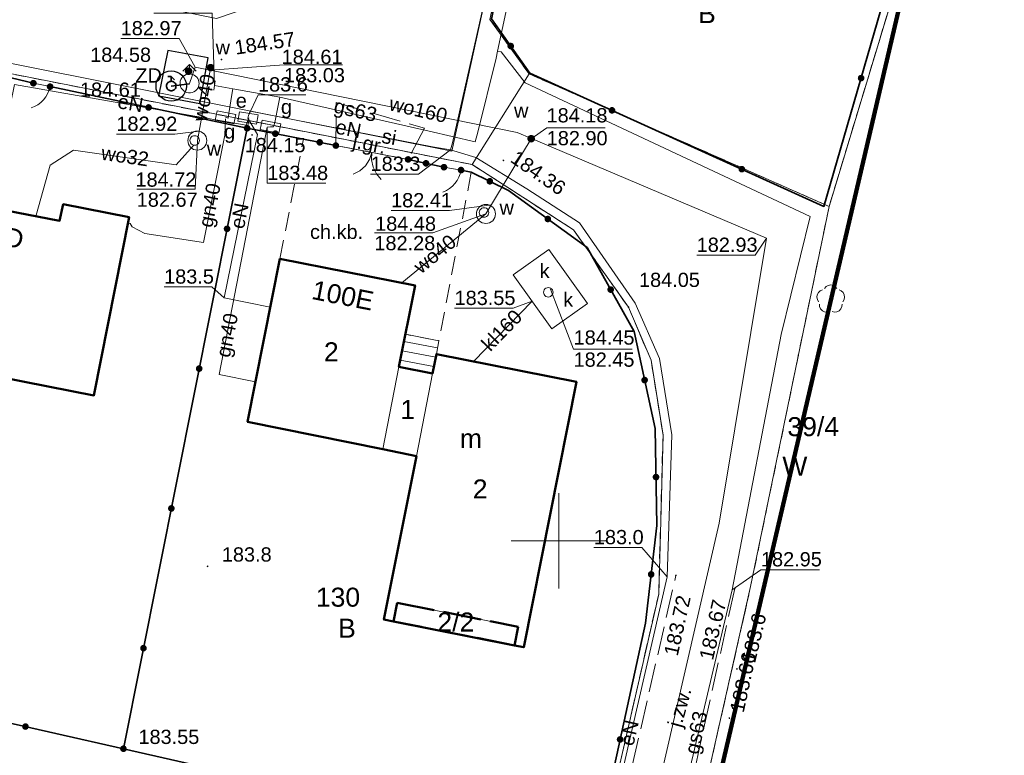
# Model space of a CAD drawing. Extents: x 6593004 to 6594162, y 5739330 to 5739626.
# Tile 5 of 8: x 6594022 to 6594073, y 5739389 to 5739427. Entities that reach past the tile are written whole.
import ezdxf
from ezdxf.enums import TextEntityAlignment as Align

# ---------------------------------------------------------------- set-up
doc = ezdxf.new("R2010")
doc.units = 0
for name, pattern in [('PRZER1-1', [1, 0.5, -0.5]), ('PRZER2-1', [1.5, 1, -0.5]), ('PRZER3-1', [2, 1.5, -0.5]), ('PRZER4-1', [2.5, 2, -0.5])]:
    doc.linetypes.add(name, pattern=pattern)
doc.layers.get('0').update_dxf_attribs({"linetype": 'CONTINUOUS'})
for name, color, linetype, lineweight in [('GESBLO', 7, 'CONTINUOUS', 18), ('GESBLO_O', 7, 'CONTINUOUS', 18), ('GESBZN', 7, 'CONTINUOUS', 50), ('GESBZN_O', 7, 'CONTINUOUS', 50), ('GESBZO', 7, 'CONTINUOUS', 50), ('GESBZO_O', 7, 'CONTINUOUS', 50), ('GESDZI', 7, 'CONTINUOUS', 18), ('GESDZI_O', 7, 'CONTINUOUS', 18), ('GESSCH', 7, 'CONTINUOUS', 18), ('GSLKBR', 7, 'CONTINUOUS', 18), ('GSLKFU', 7, 'CONTINUOUS', 18), ('GSLKOG', 7, 'CONTINUOUS', 35), ('GSPWPN', 7, 'CONTINUOUS', 13), ('GSPWPN_O', 7, 'CONTINUOUS', 13), ('GSPWPS', 7, 'CONTINUOUS', 13), ('GSPWPS_O', 7, 'CONTINUOUS', 13), ('GSSKOA', 7, 'CONTINUOUS', 18), ('GSSKOA_O', 7, 'CONTINUOUS', 18), ('GSSKOD', 7, 'CONTINUOUS', 18), ('GSSKOD_O', 7, 'CONTINUOUS', 18), ('GULSPR', 7, 'CONTINUOUS', 18), ('GULSPR_O', 7, 'CONTINUOUS', 18), ('GUPIWZ', 7, 'CONTINUOUS', 18), ('GUPIWZ_O', 7, 'CONTINUOUS', 18), ('GUPPRZ_O', 7, 'CONTINUOUS', 18), ('GUPZCP', 7, 'CONTINUOUS', 18), ('GUSIKP', 7, 'CONTINUOUS', 18), ('Ramka sekcyjna', 7, 'CONTINUOUS', 18), ('V_pas robót przyłącza', 84, 'PRZER2-1', 30), ('V_wodociąg', 4, 'CONTINUOUS', 50)]:
    doc.layers.add(name, color=color, linetype=linetype, lineweight=lineweight)
for name, color, linetype, lineweight, true_color in [('GESUZY', 7, 'CONTINUOUS', 18, 0x008000), ('GESUZY_O', 7, 'CONTINUOUS', 18, 0x008000), ('GSPRDL', 7, 'CONTINUOUS', 18, 0x008000), ('GULEPR', 1, 'CONTINUOUS', 18, 0xff0000), ('GULEPR_O', 1, 'CONTINUOUS', 18, 0xff0000), ('GULGPR', 7, 'CONTINUOUS', 18, 0xbfbf00), ('GULGPR_O', 7, 'CONTINUOUS', 18, 0xbfbf00), ('GULKPR', 7, 'CONTINUOUS', 18, 0x803300), ('GULKPR_O', 7, 'CONTINUOUS', 18, 0x803300), ('GULWPR', 5, 'CONTINUOUS', 18, 0x0000ff), ('GULWPR_O', 5, 'CONTINUOUS', 18, 0x0000ff), ('GUPESE', 1, 'CONTINUOUS', 18, 0xff0000), ('GUPESE_O', 1, 'CONTINUOUS', 18, 0xff0000), ('GUPGSG', 7, 'CONTINUOUS', 18, 0xbfbf00), ('GUPGSG_O', 7, 'CONTINUOUS', 18, 0xbfbf00), ('GUPWDT', 5, 'CONTINUOUS', 18, 0x0000ff), ('GUPWZA', 5, 'CONTINUOUS', 18, 0x0000ff), ('GUPWZA_O', 5, 'CONTINUOUS', 18, 0x0000ff), ('GUSKUT', 7, 'CONTINUOUS', 18, 0x803300), ('GUSKUT_O', 7, 'CONTINUOUS', 18, 0x803300)]:
    doc.layers.add(name, color=color, linetype=linetype, lineweight=lineweight, true_color=true_color)
doc.layers.add('zakres', color=7, linetype='CONTINUOUS', lineweight=18, plot=False)
doc.styles.add('Arial', font='arial.ttf')

# ---------------------------------------------------------------- blocks, each defined once
blk = doc.blocks.new('D_GSPWPN1')
blk.add_hatch(color=0).paths.add_polyline_path([(-0.045, 0), (-0.043467, -0.011647), (-0.038971, -0.0225), (-0.03182, -0.03182), (-0.0225, -0.038971), (-0.011647, -0.043467), (0, -0.045), (0.011647, -0.043467), (0.0225, -0.038971), (0.03182, -0.03182), (0.038971, -0.0225), (0.043467, -0.011647), (0.045, 0), (0.043467, 0.011647), (0.038971, 0.0225), (0.03182, 0.03182), (0.0225, 0.038971), (0.011647, 0.043467), (0, 0.045), (-0.011647, 0.043467), (-0.0225, 0.038971), (-0.03182, 0.03182), (-0.038971, 0.0225), (-0.043467, 0.011647)])
blk = doc.blocks.new('D_GSPRDL1')
blk.add_hatch(color=0).paths.add_polyline_path([(0, -0.045), (0.013906, -0.042798), (0.02645, -0.036406), (0.036406, -0.02645), (0.042798, -0.013906), (0.045, 0), (0.042798, 0.013906), (0.036406, 0.02645), (0.02645, 0.036406), (0.013906, 0.042798), (0, 0.045), (-0.013906, 0.042798), (-0.02645, 0.036406), (-0.036406, 0.02645), (-0.042798, 0.013906), (-0.045, 0), (-0.042798, -0.013906), (-0.036406, -0.02645), (-0.02645, -0.036406), (-0.013906, -0.042798)])
at = {"color": 0}
for points in [[(-0.324277, 0.563333), (-0.240553, 0.662679), (-0.127956, 0.727494), (0, 0.75), (0.127956, 0.727494), (0.240553, 0.662679), (0.324277, 0.563333)], [(-0.635969, -0.134326), (-0.70458, -0.024001), (-0.731429, 0.103115), (-0.713292, 0.231763), (-0.652348, 0.346501), (-0.55591, 0.433559), (-0.435555, 0.482485)], [(0.435555, 0.482485), (0.55591, 0.433559), (0.652348, 0.346501), (0.713292, 0.231763), (0.731429, 0.103115), (0.70458, -0.024001), (0.635969, -0.134326)], [(-0.068773, -0.646351), (-0.194901, -0.677512), (-0.324092, -0.663766), (-0.440839, -0.606763), (-0.531129, -0.513345), (-0.584125, -0.394725), (-0.593465, -0.265141)], [(0.593465, -0.265141), (0.584125, -0.394725), (0.531129, -0.513345), (0.440839, -0.606763), (0.324092, -0.663766), (0.194901, -0.677512), (0.068773, -0.646351)]]:
    blk.add_lwpolyline(points, dxfattribs=at)
blk = doc.blocks.new('D_GSPWPS1')
blk.add_hatch(color=0).paths.add_polyline_path([(-0.045, 0), (-0.043467, -0.011647), (-0.038971, -0.0225), (-0.03182, -0.03182), (-0.0225, -0.038971), (-0.011647, -0.043467), (0, -0.045), (0.011647, -0.043467), (0.0225, -0.038971), (0.03182, -0.03182), (0.038971, -0.0225), (0.043467, -0.011647), (0.045, 0), (0.043467, 0.011647), (0.038971, 0.0225), (0.03182, 0.03182), (0.0225, 0.038971), (0.011647, 0.043467), (0, 0.045), (-0.011647, 0.043467), (-0.0225, 0.038971), (-0.03182, 0.03182), (-0.038971, 0.0225), (-0.043467, 0.011647)])
blk = doc.blocks.new('D_GUPZCP1')
at = {"color": 0}
blk.add_lwpolyline([(0, 0.25), (0, -0.25)], dxfattribs=at)
blk = doc.blocks.new('D_GUPGSG1')
at = {"color": 0}
blk.add_lwpolyline([(-0.5, -0.25), (-0.5, 0.25), (0.5, 0.25), (0.5, -0.25)], close=True, dxfattribs=at)
blk = doc.blocks.new('D_GUPWDT1')
at = {"color": 0}
for points in [[(-0.353553, 0.646447), (0, 1), (0.353553, 0.646447)], [(0, 0.5), (0, 1)]]:
    blk.add_lwpolyline(points, dxfattribs=at)
blk.add_lwpolyline([(0, 0.5), (0.086824, 0.492404), (0.17101, 0.469846), (0.25, 0.433013), (0.321394, 0.383022), (0.383022, 0.321394), (0.433013, 0.25), (0.469846, 0.17101), (0.492404, 0.086824), (0.5, 0), (0.492404, -0.086824), (0.469846, -0.17101), (0.433013, -0.25), (0.377875, -0.32743), (0.309079, -0.393027), (0.229113, -0.444418), (0.140866, -0.479746), (0.047528, -0.497736), (-0.047528, -0.497736), (-0.140866, -0.479746), (-0.229113, -0.444418), (-0.309079, -0.393027), (-0.377875, -0.32743), (-0.433013, -0.25), (-0.4725, -0.163534), (-0.494911, -0.071157), (-0.499434, 0.023791), (-0.485906, 0.117879), (-0.454816, 0.207708), (-0.407288, 0.290028), (-0.34504, 0.361867), (-0.27032, 0.420627), (-0.185831, 0.464184), (-0.094626, 0.490964)], close=True, dxfattribs=at)
blk = doc.blocks.new('D_GUPWZA1')
blk.add_hatch(color=0).paths.add_polyline_path([(-0.2, 0), (-0.193185, -0.051764), (-0.173205, -0.1), (-0.141421, -0.141421), (-0.1, -0.173205), (-0.051764, -0.193185), (0, -0.2), (0.051764, -0.193185), (0.1, -0.173205), (0.141421, -0.141421), (0.173205, -0.1), (0.193185, -0.051764), (0.2, 0), (0.193185, 0.051764), (0.173205, 0.1), (0.141421, 0.141421), (0.1, 0.173205), (0.051764, 0.193185), (0, 0.2), (-0.051764, 0.193185), (-0.1, 0.173205), (-0.141421, 0.141421), (-0.173205, 0.1), (-0.193185, 0.051764)])
blk = doc.blocks.new('D_GUPIWZ1_1')
at = {"color": 0}
blk.add_lwpolyline([(0, 0.25), (0.064705, 0.241481), (0.125, 0.216506), (0.176777, 0.176777), (0.216506, 0.125), (0.241481, 0.064705), (0.25, 0), (0.241481, -0.064705), (0.216506, -0.125), (0.176777, -0.176777), (0.125, -0.216506), (0.064705, -0.241481), (0, -0.25), (-0.064705, -0.241481), (-0.125, -0.216506), (-0.176777, -0.176777), (-0.216506, -0.125), (-0.241481, -0.064705), (-0.25, 0), (-0.241481, 0.064705), (-0.216506, 0.125), (-0.176777, 0.176777), (-0.125, 0.216506), (-0.064705, 0.241481)], close=True, dxfattribs=at)
blk = doc.blocks.new('D_GUPESE1')
at = {"color": 0}
blk.add_lwpolyline([(-0.5, -0.25), (-0.5, 0.25), (0.5, 0.25), (0.5, -0.25)], close=True, dxfattribs=at)
blk = doc.blocks.new('D_KOLO')
blk.add_hatch(color=0).paths.add_polyline_path([(-0.175, 0), (-0.169037, -0.045293), (-0.151554, -0.0875), (-0.123744, -0.123744), (-0.0875, -0.151554), (-0.045293, -0.169037), (0, -0.175), (0.045293, -0.169037), (0.0875, -0.151554), (0.123744, -0.123744), (0.151554, -0.0875), (0.169037, -0.045293), (0.175, 0), (0.169037, 0.045293), (0.151554, 0.0875), (0.123744, 0.123744), (0.0875, 0.151554), (0.045293, 0.169037), (0, 0.175), (-0.045293, 0.169037), (-0.0875, 0.151554), (-0.123744, 0.123744), (-0.151554, 0.0875), (-0.169037, 0.045293)])
blk = doc.blocks.new('D_GSLKBR1')
at = {"color": 0}
for points in [[(1.299038, 0.75), (1.06066, 0.43934), (0.75, 0.200962), (0.388229, 0.051111), (0, 0)], [(0, 0), (0.388229, -0.051111), (0.75, -0.200962), (1.06066, -0.43934), (1.299038, -0.75)]]:
    blk.add_lwpolyline(points, dxfattribs=at)
blk = doc.blocks.new('D_GSLKOG1')
blk.add_hatch(color=0).paths.add_polyline_path([(-0.175, 0), (-0.169037, -0.045293), (-0.151554, -0.0875), (-0.123744, -0.123744), (-0.0875, -0.151554), (-0.045293, -0.169037), (0, -0.175), (0.045293, -0.169037), (0.0875, -0.151554), (0.123744, -0.123744), (0.151554, -0.0875), (0.169037, -0.045293), (0.175, 0), (0.169037, 0.045293), (0.151554, 0.0875), (0.123744, 0.123744), (0.0875, 0.151554), (0.045293, 0.169037), (0, 0.175), (-0.045293, 0.169037), (-0.0875, 0.151554), (-0.123744, 0.123744), (-0.151554, 0.0875), (-0.169037, 0.045293)])
blk = doc.blocks.new('D_GSLKFU1')
at = {"color": 0}
blk.add_lwpolyline([(0, 0), (-0.012833, -0.195789), (-0.051111, -0.388229), (-0.114181, -0.574025), (-0.200962, -0.75), (-0.30997, -0.913142), (-0.43934, -1.06066), (-0.586858, -1.19003), (-0.75, -1.299038)], dxfattribs=at)

msp = doc.modelspace()

# ---------------------------------------------------------------- linework, layer by layer
msp.add_circle((6594029.606, 5739423.932, 0.299), 0.801)
at = {"layer": 'GESBLO', "color": 7, "linetype": 'Continuous', "lineweight": 18, "elevation": 10.18}
for points in [[(6594042.44, 5739413.44), (6594041.59, 5739409.15), (6594040.75, 5739404.82), (6594033.62, 5739406.27), (6594035.32, 5739414.84)], [(6594043.35, 5739408.8), (6594043.56, 5739409.83), (6594050.93, 5739408.37), (6594048.16, 5739394.4), (6594047.67, 5739394.5), (6594047.87, 5739395.48), (6594041.49, 5739396.74), (6594041.3, 5739395.76), (6594040.8, 5739395.86), (6594042.51, 5739404.46)], [(6594041.59, 5739409.15), (6594043.35, 5739408.8), (6594042.51, 5739404.46), (6594040.75, 5739404.82)]]:
    msp.add_lwpolyline(points, close=True, dxfattribs=at)
at = {"layer": 'GESBZN', "color": 7, "linetype": 'PRZER4-1', "lineweight": 50, "elevation": 10.18}
msp.add_lwpolyline([(6594041.3, 5739395.76), (6594041.49, 5739396.74), (6594047.87, 5739395.48), (6594047.67, 5739394.5)], close=True, dxfattribs=at)
at = {"layer": 'GESBZO', "color": 18, "linetype": 'Continuous', "lineweight": 50, "true_color": 0x0a0909, "elevation": 10.18}
for points in [[(6594013.14, 5739410.08), (6594013.33, 5739411.02), (6594010.24, 5739411.64), (6594010.74, 5739414.23), (6594013.84, 5739413.64), (6594014.99, 5739419.46), (6594019.43, 5739418.59), (6594019.27, 5739417.7), (6594023.73, 5739416.84), (6594023.92, 5739417.71), (6594027.39, 5739417.03), (6594025.54, 5739407.65)], [(6594035.32, 5739414.84), (6594042.44, 5739413.44), (6594041.59, 5739409.15), (6594043.35, 5739408.8), (6594043.56, 5739409.83), (6594050.93, 5739408.37), (6594048.16, 5739394.4), (6594047.67, 5739394.5), (6594041.3, 5739395.76), (6594040.8, 5739395.86), (6594042.51, 5739404.46), (6594040.75, 5739404.82), (6594033.62, 5739406.27)]]:
    msp.add_lwpolyline(points, close=True, dxfattribs=at)
at = {"layer": 'GESDZI', "color": 7, "linetype": 'Continuous', "lineweight": 18, "elevation": 10.22}
for points in [[(6594052.461, 5739455.651), (6594046.38, 5739427.44), (6594048.44, 5739424.57), (6594045.44, 5739419.8), (6594033.69, 5739422.11), (6594007.56, 5739427.25), (6594010.51, 5739431.83), (6594031.98, 5739427.48), (6594041.33, 5739430.68), (6594047.212, 5739456.63)], [(6594069.675, 5739435.567), (6594064.23, 5739417.6), (6594048.44, 5739424.57), (6594046.38, 5739427.44), (6594052.461, 5739455.651)], [(6594055.471, 5739377.143), (6594060.1, 5739397.59), (6594064.23, 5739417.6), (6594069.675, 5739435.567)], [(6594050.889, 5739378.061), (6594052.1, 5739383.36), (6594055.26, 5739397.2), (6594055.49, 5739405.56), (6594054.86, 5739409.5), (6594053.67, 5739412.3), (6594050.77, 5739416.37), (6594045.44, 5739419.8), (6594048.44, 5739424.57), (6594064.23, 5739417.6), (6594060.1, 5739397.59), (6594055.471, 5739377.143)], [(6594001.005, 5739388.058), (6594002.12, 5739394.73), (6594027.11, 5739389.05), (6594052.1, 5739383.36), (6594050.889, 5739378.061)]]:
    msp.add_lwpolyline(points, dxfattribs=at)
for points in [[(6594007.56, 5739427.25), (6594033.69, 5739422.11), (6594027.11, 5739389.05), (6594002.12, 5739394.73)], [(6594045.44, 5739419.8), (6594050.77, 5739416.37), (6594053.67, 5739412.3), (6594054.86, 5739409.5), (6594055.49, 5739405.56), (6594055.26, 5739397.2), (6594052.1, 5739383.36), (6594027.11, 5739389.05), (6594033.69, 5739422.11)]]:
    msp.add_lwpolyline(points, close=True, dxfattribs=at)
at = {"layer": 'GESSCH', "color": 7, "linetype": 'Continuous', "lineweight": 18, "elevation": 10.18}
msp.add_lwpolyline([(6594041.93, 5739410.87), (6594043.69, 5739410.52), (6594043.56, 5739409.83), (6594043.35, 5739408.8), (6594041.59, 5739409.15), (6594041.79, 5739410.18)], close=True, dxfattribs=at)
for points in [[(6594043.622, 5739410.161), (6594041.853, 5739410.49)], [(6594043.527, 5739409.67), (6594041.755, 5739409.999)], [(6594043.427, 5739409.18), (6594041.66, 5739409.508)]]:
    msp.add_lwpolyline(points, dxfattribs=at)
at = {"layer": 'GESUZY', "color": 96, "linetype": 'PRZER1-1', "lineweight": 18, "true_color": 0x008000, "elevation": 10.08}
for points in [[(6594069.675, 5739435.567), (6594064.23, 5739417.6), (6594048.44, 5739424.57), (6594046.38, 5739427.44), (6594052.461, 5739455.651)], [(6594052.461, 5739455.651), (6594046.38, 5739427.44), (6594048.44, 5739424.57), (6594064.23, 5739417.6), (6594060.1, 5739397.59), (6594055.471, 5739377.143)], [(6594055.471, 5739377.143), (6594060.1, 5739397.59), (6594064.23, 5739417.6), (6594069.675, 5739435.567)], [(6594050.889, 5739378.061), (6594052.1, 5739383.36), (6594055.26, 5739397.2), (6594055.49, 5739405.56), (6594054.86, 5739409.5), (6594053.67, 5739412.3), (6594050.77, 5739416.37), (6594045.44, 5739419.8), (6594033.69, 5739422.11), (6594007.56, 5739427.25), (6593989.201, 5739430.913)], [(6594001.005, 5739388.058), (6594002.12, 5739394.73), (6594002.73, 5739398.379), (6594003.067, 5739400.391), (6594007.56, 5739427.25), (6594033.69, 5739422.11), (6594045.44, 5739419.8), (6594050.77, 5739416.37), (6594053.67, 5739412.3), (6594054.86, 5739409.5), (6594055.49, 5739405.56), (6594055.26, 5739397.2), (6594052.1, 5739383.36), (6594050.889, 5739378.061)]]:
    msp.add_lwpolyline(points, dxfattribs=at)
at = {"layer": 'GSLKBR', "color": 7, "linetype": 'Continuous', "lineweight": 18, "elevation": 10.18}
msp.add_lwpolyline([(6594038.27, 5739420.8), (6594042.07, 5739420.07)], dxfattribs=at)
at = {"layer": 'GSLKFU', "color": 7, "linetype": 'Continuous', "lineweight": 18, "elevation": 10.18}
for points in [[(6594022.35, 5739424.08), (6594023.23, 5739423.9)], [(6594043.96, 5739419.66), (6594044.86, 5739419.51)]]:
    msp.add_lwpolyline(points, dxfattribs=at)
at = {"layer": 'GSLKOG', "color": 7, "linetype": 'Continuous', "lineweight": 35, "elevation": 10.18}
for points in [[(6594049.08, 5739439.58), (6594046.47, 5739427.46), (6594048.48, 5739424.61), (6594063.96, 5739417.6), (6594069.96, 5739438.3), (6594073.401, 5739451.745)], [(6594016.6, 5739425.45), (6594022.35, 5739424.08)], [(6594023.23, 5739423.9), (6594033.6, 5739421.71), (6594027.09, 5739389.06)], [(6594033.6, 5739421.71), (6594036.57, 5739421.14), (6594038.27, 5739420.8)], [(6594043.96, 5739419.66), (6594042.07, 5739420.07)], [(6594044.86, 5739419.51), (6594045.4, 5739419.4), (6594047.35, 5739418.44), (6594051.5, 5739415.43), (6594053.97, 5739411.01), (6594055.07, 5739405.91), (6594055.17, 5739400.8), (6594054.56, 5739395.67), (6594051.9, 5739383.43)], [(6594001.024, 5739388.054), (6594002.15, 5739394.71), (6594027.09, 5739389.06), (6594051.9, 5739383.43), (6594050.72, 5739378.43), (6594050.132, 5739378.212)]]:
    msp.add_lwpolyline(points, dxfattribs=at)
at = {"layer": 'GSSKOA', "color": 7, "linetype": 'PRZER3-1', "lineweight": 18, "elevation": 10.18}
msp.add_lwpolyline([(6594038.29, 5739423.07), (6594042.93, 5739421.71), (6594042.07, 5739420.07), (6594038.27, 5739420.8)], close=True, dxfattribs=at)
for points in [[(6594051.498, 5739377.939), (6594053.87, 5739388.162), (6594056.17, 5739398.18)], [(6594059.26, 5739397.49), (6594056.964, 5739387.077), (6594054.723, 5739377.292)]]:
    msp.add_lwpolyline(points, dxfattribs=at)
at = {"layer": 'GSSKOD', "color": 7, "linetype": 'PRZER2-1', "lineweight": 18, "elevation": 10.18}
msp.add_lwpolyline([(6594036.57, 5739421.14), (6594038.27, 5739420.8), (6594042.07, 5739420.07), (6594043.96, 5739419.66), (6594044.86, 5739419.51), (6594045.4, 5739419.4), (6594043.69, 5739410.52), (6594041.93, 5739410.87), (6594042.44, 5739413.44), (6594035.32, 5739414.84)], close=True, dxfattribs=at)
at = {"layer": 'GULEPR', "color": 1, "linetype": 'Continuous', "lineweight": 18, "true_color": 0xff0000, "elevation": 10.14}
for points in [[(6594052.035, 5739455.731), (6594050.75, 5739449.92), (6594050.6, 5739448.85), (6594048.67, 5739440.06), (6594046.09, 5739428.34), (6594044.37, 5739420.5), (6594007.42, 5739427.86), (6594007.09, 5739424.76), (6594007.071, 5739424.454), (6594007.042, 5739424.256)], [(6594044.31, 5739420.58), (6594044.41, 5739420.95), (6594046.08, 5739428.33), (6594048.62, 5739439.77), (6594050.75, 5739449.92), (6594052.005, 5739455.736)], [(6594020.006, 5739417.558), (6594020.13, 5739418.07), (6594021.35, 5739424.02), (6594033.55, 5739421.88), (6594033.69, 5739422.26)], [(6594044.31, 5739420.58), (6594043.36, 5739420.73), (6594034.48, 5739422.47), (6594033.76, 5739422.61), (6594033.68, 5739422.38), (6594033.645, 5739422.245)], [(6594033.645, 5739422.245), (6594034.14, 5739421.39), (6594032.4, 5739412.78), (6594034.82, 5739412.3)], [(6594051.088, 5739378.021), (6594051.18, 5739378.42), (6594055.7, 5739398.1), (6594055.96, 5739405.58), (6594055.3, 5739409.59), (6594054.02, 5739412.5), (6594051.1, 5739416.74), (6594048.33, 5739418.52), (6594045.63, 5739420.18), (6594044.31, 5739420.58)]]:
    msp.add_lwpolyline(points, dxfattribs=at)
at = {"layer": 'GULGPR', "color": 52, "linetype": 'Continuous', "lineweight": 18, "true_color": 0xbfbf00, "elevation": 10.14}
for points in [[(6594051.235, 5739455.88), (6594050.86, 5739454.03), (6594052.59, 5739453.69), (6594050.02, 5739440.86), (6594046.78, 5739425.77)], [(6594046.78, 5739425.77), (6594046.7, 5739425.4), (6594045.74, 5739421.5), (6594045.61, 5739420.99), (6594043.18, 5739421.55), (6594035.33, 5739423.35), (6594032.84, 5739423.79), (6594031.88, 5739423.96)], [(6594046.78, 5739425.77), (6594046.97, 5739425.73), (6594048.23, 5739424.1), (6594063.24, 5739417.06), (6594061.71, 5739410.85), (6594059.13, 5739397.42), (6594055.4, 5739381.61), (6594054.484, 5739377.34)], [(6594032.84, 5739423.79), (6594032.8, 5739423.48), (6594032.64, 5739422.49), (6594032.6, 5739422.24), (6594032.46, 5739422.29)], [(6594035.33, 5739423.35), (6594035.25, 5739423), (6594035.05, 5739422.01), (6594034.99, 5739421.79), (6594034.83, 5739421.79)], [(6594027.322, 5739416.687), (6594027.45, 5739416.69), (6594027.55, 5739416.52), (6594028.22, 5739416.18), (6594031.31, 5739415.69), (6594032.43, 5739421.34), (6594032.46, 5739422.21)], [(6594034.83, 5739421.79), (6594034.65, 5739421.77), (6594032.13, 5739408.75), (6594034.04, 5739408.37)]]:
    msp.add_lwpolyline(points, dxfattribs=at)
at = {"layer": 'GULKPR', "color": 36, "linetype": 'Continuous', "lineweight": 18, "true_color": 0x803300, "elevation": 10.14}
msp.add_lwpolyline([(6594048.6, 5739412.61), (6594045.52, 5739409.44)], dxfattribs=at)
at = {"layer": 'GULSPR', "color": 7, "linetype": 'Continuous', "lineweight": 18, "elevation": 10.14}
for points in [[(6594044.31, 5739420.58), (6594044.41, 5739420.95), (6594046.08, 5739428.33), (6594048.62, 5739439.77), (6594050.75, 5739449.92), (6594052.005, 5739455.736)], [(6594051.088, 5739378.021), (6594051.18, 5739378.42), (6594055.7, 5739398.1), (6594055.96, 5739405.58), (6594055.3, 5739409.59), (6594054.02, 5739412.5), (6594051.1, 5739416.74), (6594048.33, 5739418.52), (6594045.63, 5739420.18), (6594044.31, 5739420.58), (6594043.36, 5739420.73), (6594034.48, 5739422.47), (6594033.76, 5739422.61), (6594033.68, 5739422.38), (6594033.645, 5739422.245)]]:
    msp.add_lwpolyline(points, dxfattribs=at)
at = {"layer": 'GULWPR', "color": 5, "linetype": 'Continuous', "lineweight": 18, "true_color": 0x0000ff, "elevation": 10.14}
for points in [[(6594030.57, 5739424.07), (6594030.86, 5739424.92)], [(6594053.075, 5739377.623), (6594053.847, 5739380.976), (6594058.44, 5739400.93), (6594060.93, 5739415.93), (6594048.56, 5739421.176), (6594047.82, 5739421.49), (6594031.65, 5739424.76), (6594030.86, 5739424.92)], [(6594031.65, 5739424.76), (6594030.98, 5739421.06)], [(6594022.491, 5739417.079), (6594022.49, 5739417.13), (6594023.23, 5739419.77), (6594024.47, 5739420.56), (6594029.86, 5739419.78), (6594030.77, 5739420.8)], [(6594048.56, 5739421.176), (6594048.55, 5739421.16), (6594046.17, 5739417.2), (6594041.75, 5739413.57)]]:
    msp.add_lwpolyline(points, dxfattribs=at)
at = {"layer": 'GUPPRZ_O', "color": 52, "linetype": 'Continuous', "lineweight": 13, "true_color": 0xbfbf00, "elevation": 10.8, "flags": 128}
for points in [[(6594031.88, 5739423.96), (6594031.769, 5739427.763), (6594028.689, 5739427.763)], [(6594034.65, 5739421.77), (6594034.661, 5739418.814), (6594037.741, 5739418.814)], [(6594059.13, 5739397.42), (6594060.644, 5739398.482), (6594063.724, 5739398.482)]]:
    msp.add_lwpolyline(points, dxfattribs=at)
at = {"layer": 'GUPPRZ_O', "color": 5, "linetype": 'Continuous', "lineweight": 13, "true_color": 0x0000ff, "elevation": 10.8, "flags": 128}
for points in [[(6594030.86, 5739424.92), (6594030.026, 5739426.429), (6594026.946, 5739426.429)], [(6594031.65, 5739424.76), (6594035.544, 5739425.051), (6594038.624, 5739425.051)], [(6594031.071, 5739421.565), (6594029.8, 5739421.4), (6594026.72, 5739421.4)], [(6594048.55, 5739421.16), (6594049.368, 5739421.736), (6594052.448, 5739421.736)], [(6594030.98, 5739421.06), (6594030.87, 5739418.5), (6594027.79, 5739418.5)], [(6594046.463, 5739417.686), (6594044.257, 5739417.377), (6594041.177, 5739417.377)], [(6594046.17, 5739417.2), (6594043.378, 5739416.215), (6594040.298, 5739416.215)], [(6594060.93, 5739415.93), (6594060.341, 5739415.032), (6594057.261, 5739415.032)]]:
    msp.add_lwpolyline(points, dxfattribs=at)
at = {"layer": 'GUPPRZ_O', "color": 1, "linetype": 'Continuous', "lineweight": 13, "true_color": 0xff0000, "elevation": 10.8, "flags": 128}
for points in [[(6594033.68, 5739422.38), (6594034.174, 5739423.472), (6594036.694, 5739423.472)], [(6594044.31, 5739420.58), (6594042.619, 5739419.294), (6594040.099, 5739419.294)], [(6594032.4, 5739412.78), (6594031.751, 5739413.36), (6594029.231, 5739413.36)], [(6594055.7, 5739398.1), (6594054.369, 5739399.649), (6594051.849, 5739399.649)]]:
    msp.add_lwpolyline(points, dxfattribs=at)
at = {"layer": 'GUPPRZ_O', "color": 36, "linetype": 'Continuous', "lineweight": 13, "true_color": 0x803300, "elevation": 10.8, "flags": 128}
for points in [[(6594049.57, 5739413.24), (6594050.782, 5739410.083), (6594053.862, 5739410.083)], [(6594048.6, 5739412.61), (6594047.598, 5739412.236), (6594044.518, 5739412.236)]]:
    msp.add_lwpolyline(points, dxfattribs=at)
at = {"layer": 'GUSIKP', "color": 5, "linetype": 'Continuous', "lineweight": 18, "true_color": 0x0000ff, "elevation": 10.14}
for points in [[(6594031.48, 5739421.06, -1), (6594030.48, 5739421.06, -1)], [(6594046.67, 5739417.2, -1), (6594045.67, 5739417.2, -1)]]:
    msp.add_lwpolyline(points, format="xyb", close=True, dxfattribs=at)
at = {"layer": 'GUSKUT', "color": 36, "linetype": 'Continuous', "lineweight": 18, "true_color": 0x803300, "elevation": 10.14}
msp.add_lwpolyline([(6594047.61, 5739414), (6594049.48, 5739415.33), (6594051.52, 5739412.48), (6594049.64, 5739411.15)], close=True, dxfattribs=at)
at = {"layer": 'Ramka sekcyjna', "color": 7, "linetype": 'Continuous', "lineweight": 18, "elevation": 100, "flags": 128}
for points in [[(6594050, 5739397.5), (6594050, 5739402.5)], [(6594052.5, 5739400), (6594047.5, 5739400)]]:
    msp.add_lwpolyline(points, dxfattribs=at)
at = {"layer": 'V_pas robót przyłącza', "ltscale": 3}
for p, q in [((6594029.435, 5739425.805, 0.001), (6594028.944, 5739423.399, 4.581)), ((6594031.548, 5739425.414, 0.009), (6594029.435, 5739425.805, 0.001)), ((6594031.106, 5739422.988, 10.419), (6594031.548, 5739425.416)), ((6594031.106, 5739422.988, 10.419), (6594028.949, 5739423.398, 3.868))]:
    msp.add_line(p, q, dxfattribs=at)
at = {"layer": 'V_wodociąg', "color": 4}
msp.add_line((6594030.342, 5739425.593), (6594030.342, 5739425.593), dxfattribs=at)
at = {"layer": 'V_wodociąg', "color": 4, "lineweight": 35}
msp.add_line((6594030.565, 5739424.047, 10.439), (6594029.606, 5739423.932, 0.299), dxfattribs=at)
at = {"layer": 'V_wodociąg', "color": 4, "lineweight": 35, "elevation": 0.299}
for points in [[(6594029.429, 5739424.431), (6594029.606, 5739424.432), (6594029.783, 5739424.255)], [(6594029.606, 5739424.182), (6594029.606, 5739424.432)]]:
    msp.add_lwpolyline(points, dxfattribs=at)
msp.add_lwpolyline([(6594029.606, 5739424.182), (6594029.649, 5739424.178), (6594029.691, 5739424.167), (6594029.731, 5739424.148), (6594029.767, 5739424.123), (6594029.797, 5739424.093), (6594029.822, 5739424.057), (6594029.841, 5739424.017), (6594029.852, 5739423.975), (6594029.856, 5739423.932), (6594029.852, 5739423.888), (6594029.841, 5739423.846), (6594029.822, 5739423.807), (6594029.795, 5739423.768), (6594029.761, 5739423.735), (6594029.721, 5739423.71), (6594029.676, 5739423.692), (6594029.63, 5739423.683), (6594029.582, 5739423.683), (6594029.536, 5739423.692), (6594029.491, 5739423.71), (6594029.451, 5739423.735), (6594029.417, 5739423.768), (6594029.389, 5739423.807), (6594029.37, 5739423.85), (6594029.359, 5739423.896), (6594029.356, 5739423.944), (6594029.363, 5739423.991), (6594029.379, 5739424.036), (6594029.402, 5739424.077), (6594029.433, 5739424.113), (6594029.471, 5739424.142), (6594029.513, 5739424.164), (6594029.559, 5739424.177)], close=True, dxfattribs=at)
at = {"layer": 'zakres', "color": 2, "lineweight": 100}
msp.add_lwpolyline([(6593997.346, 5739465.931), (6594073.451, 5739451.736), (6594056.006, 5739377.035), (6593980.202, 5739392.227)], close=True, dxfattribs=at)

# ---------------------------------------------------------------- block references
at = {"layer": 'GSLKBR', "color": 7, "linetype": 'Continuous', "lineweight": 18, "rotation": 259.1256580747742}
msp.add_blockref('D_GSLKBR1', (6594040.17, 5739420.435, 10.18), dxfattribs=at)
at = {"layer": 'GSLKFU', "color": 7, "linetype": 'Continuous', "lineweight": 18}
for p, rotation in [((6594023.23, 5739423.9, 10.18), 348.4398692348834), ((6594044.86, 5739419.51, 10.18), 350.5376777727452)]:
    msp.add_blockref('D_GSLKFU1', p, dxfattribs=dict(at, rotation=rotation))
at = {"layer": 'GSLKOG', "color": 7, "linetype": 'Continuous', "lineweight": 35}
for name, p, rotation in [('D_KOLO', (6594047.475, 5739426.035, 10.18), 305.1939072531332), ('D_KOLO', (6594047.475, 5739426.035, 10.18), 305.1939072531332), ('D_KOLO', (6594065.916, 5739424.348, 10.18), 73.83550084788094), ('D_KOLO', (6594065.916, 5739424.348, 10.18), 73.83550084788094), ('D_GSLKOG1', (6594022.35, 5739424.08, 10.18), 346.5985217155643), ('D_GSLKOG1', (6594023.23, 5739423.9, 10.18), 348.0751475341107), ('D_KOLO', (6594028.415, 5739422.805, 10.18), 348.0751475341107), ('D_KOLO', (6594028.415, 5739422.805, 10.18), 348.0751475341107), ('D_KOLO', (6594052.804, 5739422.652, 10.18), 335.6369674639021), ('D_KOLO', (6594052.804, 5739422.652, 10.18), 335.6369674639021), ('D_GSLKOG1', (6594033.6, 5739421.71, 10.18), 349.1359400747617), ('D_KOLO', (6594035.085, 5739421.425, 10.18), 349.1359400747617), ('D_KOLO', (6594035.085, 5739421.425, 10.18), 349.1359400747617), ('D_KOLO', (6594037.42, 5739420.97, 10.18), 348.6900675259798), ('D_KOLO', (6594037.42, 5739420.97, 10.18), 348.6900675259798), ('D_GSLKOG1', (6594038.27, 5739420.8, 10.18), 348.6900675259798), ('D_GSLKOG1', (6594042.07, 5739420.07, 10.18), 167.7604001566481), ('D_KOLO', (6594043.015, 5739419.865, 10.18), 167.7604001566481), ('D_KOLO', (6594043.015, 5739419.865, 10.18), 167.7604001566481), ('D_GSLKOG1', (6594043.96, 5739419.66, 10.18), 167.7604001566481), ('D_KOLO', (6594059.636, 5739419.558, 10.18), 335.6369674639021), ('D_KOLO', (6594059.636, 5739419.558, 10.18), 335.6369674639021), ('D_GSLKOG1', (6594044.86, 5739419.51, 10.18), 348.4861688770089), ('D_KOLO', (6594046.375, 5739418.92, 10.18), 333.7886219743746), ('D_KOLO', (6594046.375, 5739418.92, 10.18), 333.7886219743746), ('D_KOLO', (6594049.425, 5739416.935, 10.18), 324.0465778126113), ('D_KOLO', (6594049.425, 5739416.935, 10.18), 324.0465778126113), ('D_KOLO', (6594032.545, 5739416.418, 10.18), 258.7238185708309), ('D_KOLO', (6594032.545, 5739416.418, 10.18), 258.7238185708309), ('D_KOLO', (6594052.735, 5739413.22, 10.18), 299.1974860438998), ('D_KOLO', (6594052.735, 5739413.22, 10.18), 299.1974860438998), ('D_KOLO', (6594031.078, 5739409.063, 10.18), 258.7238185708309), ('D_KOLO', (6594031.078, 5739409.063, 10.18), 258.7238185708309), ('D_KOLO', (6594054.52, 5739408.46, 10.18), 282.1714582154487), ('D_KOLO', (6594054.52, 5739408.46, 10.18), 282.1714582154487), ('D_KOLO', (6594055.12, 5739403.355, 10.18), 271.1211050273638), ('D_KOLO', (6594055.12, 5739403.355, 10.18), 271.1211050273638), ('D_KOLO', (6594029.612, 5739401.707, 10.18), 258.7238185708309), ('D_KOLO', (6594029.612, 5739401.707, 10.18), 258.7238185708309), ('D_KOLO', (6594054.865, 5739398.235, 10.18), 263.2188917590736), ('D_KOLO', (6594054.865, 5739398.235, 10.18), 263.2188917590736), ('D_KOLO', (6594028.145, 5739394.352, 10.18), 258.7238185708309), ('D_KOLO', (6594028.145, 5739394.352, 10.18), 258.7238185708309), ('D_KOLO', (6594021.935, 5739390.228, 10.18), 347.2354585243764), ('D_KOLO', (6594021.935, 5739390.228, 10.18), 347.2354585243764), ('D_KOLO', (6594053.23, 5739389.55, 10.18), 257.7391131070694), ('D_KOLO', (6594053.23, 5739389.55, 10.18), 257.7391131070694), ('D_GSLKOG1', (6594027.09, 5739389.06, 10.18), 258.7238185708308)]:
    msp.add_blockref(name, p, dxfattribs=dict(at, rotation=rotation))
at = {"layer": 'GSPRDL', "color": 96, "linetype": 'Continuous', "lineweight": 18, "true_color": 0x008000}
msp.add_blockref('D_GSPRDL1', (6594064.316, 5739412.717, 10.12), dxfattribs=at)
at = {"layer": 'GSPWPN', "color": 7, "linetype": 'Continuous', "lineweight": 13}
for p in [(6594031.52, 5739398.658, 10.08), (6594059.38, 5739393.26, 10.08)]:
    msp.add_blockref('D_GSPWPN1', p, dxfattribs=at)
at = {"layer": 'GSPWPS', "color": 7, "linetype": 'Continuous', "lineweight": 13}
for p in [(6594032.25, 5739425.33, 10.08), (6594033.86, 5739421.36, 10.08), (6594047.09, 5739420.02, 10.08), (6594053.67, 5739412.3, 10.08), (6594056.17, 5739398.18, 10.08), (6594059.26, 5739397.49, 10.08), (6594058.98, 5739390.67, 10.08), (6594027.13, 5739389.06, 10.08)]:
    msp.add_blockref('D_GSPWPS1', p, dxfattribs=at)
at = {"layer": 'GUPESE', "color": 1, "linetype": 'Continuous', "lineweight": 18, "true_color": 0xff0000, "rotation": 350.6334858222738}
msp.add_blockref('D_GUPESE1', (6594033.645, 5739422.245, 10.16), dxfattribs=at)
at = {"layer": 'GUPGSG', "color": 52, "linetype": 'Continuous', "lineweight": 18, "true_color": 0xbfbf00}
for p, rotation in [((6594032.46, 5739422.29, 10.16), 168.750646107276), ((6594034.83, 5739421.79, 10.16), 169.2506432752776)]:
    msp.add_blockref('D_GUPGSG1', p, dxfattribs=dict(at, rotation=rotation))
at = {"layer": 'GUPIWZ', "color": 7, "linetype": 'Continuous', "lineweight": 18}
for p in [(6594030.84, 5739421.07, 10.18), (6594046.07, 5739417.28, 10.18), (6594049.45, 5739413.08, 10.18)]:
    msp.add_blockref('D_GUPIWZ1_1', p, dxfattribs=at)
at = {"layer": 'GUPWDT', "color": 5, "linetype": 'Continuous', "lineweight": 18, "true_color": 0x0000ff}
msp.add_blockref('D_GUPWDT1', (6594030.57, 5739424.07, 10.16), dxfattribs=at)
at = {"layer": 'GUPWZA', "color": 5, "linetype": 'Continuous', "lineweight": 18, "true_color": 0x0000ff}
for p in [(6594031.68, 5739424.9, 10.16), (6594030.52, 5739424.71, 10.16), (6594048.55, 5739421.16, 10.16)]:
    msp.add_blockref('D_GUPWZA1', p, dxfattribs=at)
at = {"layer": 'GUPZCP', "color": 7, "linetype": 'Continuous', "lineweight": 18, "rotation": 351.2659545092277}
msp.add_blockref('D_GUPZCP1', (6594031.88, 5739423.96, 10.16), dxfattribs=at)

# ---------------------------------------------------------------- texts
at = {"layer": 'GESBLO_O', "color": 7, "linetype": 'Continuous', "lineweight": 0, "style": 'Arial'}
for s, p in [('2', (6594038.03, 5739409.447, 10.8)), ('1', (6594042.05, 5739406.413, 10.8)), ('2', (6594045.865, 5739402.231, 10.8))]:
    msp.add_text(s, height=1, dxfattribs=at).set_placement(p, align=Align.CENTER)
at = {"layer": 'GESBZN_O', "color": 7, "linetype": 'Continuous', "lineweight": 0, "style": 'Arial'}
msp.add_text('2/2', height=1, dxfattribs=at).set_placement((6594044.585, 5739395.226, 10.8), align=Align.CENTER)
at = {"layer": 'GESBZO_O', "color": 7, "linetype": 'Continuous', "lineweight": 0, "style": 'Arial'}
for s, rotation, p in [('100D', 348.7148, (6594020.086, 5739415.671, 10.8)), ('100E', 348.8759, (6594038.542, 5739412.423, 10.8))]:
    msp.add_text(s, height=1, rotation=rotation, dxfattribs=at).set_placement(p, align=Align.CENTER)
msp.add_text('m', height=1, dxfattribs=at).set_placement((6594045.379, 5739404.887, 10.8), align=Align.CENTER)
at = {"layer": 'GESDZI_O', "color": 7, "linetype": 'Continuous', "lineweight": 0, "style": 'Arial'}
for s, p in [('39/4', (6594063.394, 5739405.509, 10.8)), ('130', (6594038.382, 5739396.535, 10.8))]:
    msp.add_text(s, height=1, dxfattribs=at).set_placement(p, align=Align.CENTER)
at = {"layer": 'GESUZY_O', "color": 96, "linetype": 'Continuous', "lineweight": 0, "true_color": 0x008000, "style": 'Arial'}
for s, p in [('B', (6594057.801, 5739427.24, 10.8)), ('W', (6594062.428, 5739403.433, 10.8)), ('B', (6594038.855, 5739394.905, 10.8))]:
    msp.add_text(s, height=1, dxfattribs=at).set_placement(p, align=Align.CENTER)
at = {"layer": 'GSPWPN_O', "color": 7, "linetype": 'Continuous', "lineweight": 0, "style": 'Arial'}
msp.add_text('183.8', height=0.75, dxfattribs=at).set_placement((6594032.27, 5739398.908, 10.8))
msp.add_text('183.6', height=0.75, rotation=76.5993, dxfattribs=at).set_placement((6594060.328, 5739393.527, 10.8))
at = {"layer": 'GSPWPS_O', "color": 7, "linetype": 'Continuous', "lineweight": 0, "style": 'Arial'}
for s, rotation, p in [('184.57', 8.4652, (6594033, 5739425.58, 10.8)), ('184.36', 325.0623, (6594047.401, 5739419.977, 10.8)), ('183.72', 77.4409, (6594056.258, 5739393.899, 10.8)), ('183.67', 77.0436, (6594058.114, 5739393.676, 10.8)), ('183.66', 77.8163, (6594059.73, 5739390.92, 10.8))]:
    msp.add_text(s, height=0.75, rotation=rotation, dxfattribs=at).set_placement(p)
for s, p in [('184.15', (6594033.47, 5739420.448, 10.8)), ('184.05', (6594054.225, 5739413.359, 10.8)), ('183.55', (6594027.88, 5739389.31, 10.8))]:
    msp.add_text(s, height=0.75, dxfattribs=at).set_placement(p)
at = {"layer": 'GSSKOA_O', "color": 7, "linetype": 'Continuous', "lineweight": 0, "style": 'Arial'}
for s, rotation, p in [('j.gr.', 348.3384, (6594039.963, 5739420.527, 10.8)), ('j.zw.', 74.7019, (6594056.721, 5739391.148, 10.8))]:
    msp.add_text(s, height=0.75, rotation=rotation, dxfattribs=at).set_placement(p, align=Align.CENTER)
at = {"layer": 'GSSKOD_O', "color": 7, "linetype": 'Continuous', "lineweight": 0, "style": 'Arial'}
msp.add_text('ch.kb.', height=0.75, dxfattribs=at).set_placement((6594038.308, 5739415.886, 10.8), align=Align.CENTER)
at = {"layer": 'GULEPR_O', "color": 1, "linetype": 'Continuous', "lineweight": 0, "true_color": 0xff0000, "style": 'Arial'}
for rotation, p in [(350.051, (6594027.399, 5739422.661, 10.8)), (348.9136, (6594038.864, 5739421.312, 10.8)), (78.575, (6594033.558, 5739417.027, 10.8)), (77.0649, (6594054.073, 5739389.814, 10.8))]:
    msp.add_text('eN', height=0.75, rotation=rotation, dxfattribs=at).set_placement(p, align=Align.CENTER)
at = {"layer": 'GULGPR_O', "color": 52, "linetype": 'Continuous', "lineweight": 0, "true_color": 0xbfbf00, "style": 'Arial'}
for s, rotation, p in [('gs63', 347.0854, (6594039.222, 5739422.294, 10.8)), ('gn40', 78.7876, (6594031.989, 5739417.589, 10.8)), ('gn40', 79.046, (6594032.909, 5739410.75, 10.8)), ('gs63', 77.8965, (6594057.586, 5739389.831, 10.8))]:
    msp.add_text(s, height=0.75, rotation=rotation, dxfattribs=at).set_placement(p, align=Align.CENTER)
at = {"layer": 'GULKPR_O', "color": 36, "linetype": 'Continuous', "lineweight": 0, "true_color": 0x803300, "style": 'Arial'}
msp.add_text('kl160', height=0.75, rotation=45.825, dxfattribs=at).set_placement((6594047.27, 5739410.82, 10.8), align=Align.CENTER)
at = {"layer": 'GULSPR_O', "color": 7, "linetype": 'Continuous', "lineweight": 0, "style": 'Arial'}
msp.add_text('si', height=0.75, rotation=349.8154, dxfattribs=at).set_placement((6594041.01, 5739420.883, 10.8), align=Align.CENTER)
at = {"layer": 'GULWPR_O', "color": 5, "linetype": 'Continuous', "lineweight": 0, "true_color": 0x0000ff, "style": 'Arial'}
for s, rotation, p in [('wo40', 79.744, (6594031.686, 5739423.249, 10.8)), ('wo160', 347.2339, (6594042.529, 5739422.326, 10.8)), ('wo32', 351.7658, (6594027.123, 5739419.88, 10.8)), ('wo40', 39.3952, (6594043.715, 5739414.809, 10.8))]:
    msp.add_text(s, height=0.75, rotation=rotation, dxfattribs=at).set_placement(p, align=Align.CENTER)
at = {"layer": 'GUPESE_O', "color": 1, "linetype": 'Continuous', "lineweight": 0, "true_color": 0xff0000, "style": 'Arial'}
msp.add_text('e', height=0.75, dxfattribs=at).set_placement((6594033.586, 5739422.791, 10.8), align=Align.RIGHT)
at = {"layer": 'GUPGSG_O', "color": 52, "linetype": 'Continuous', "lineweight": 0, "true_color": 0xbfbf00, "style": 'Arial'}
for p in [(6594035.962, 5739422.463, 10.8), (6594032.975, 5739421.166, 10.8)]:
    msp.add_text('g', height=0.75, dxfattribs=at).set_placement(p, align=Align.RIGHT)
at = {"layer": 'GUPIWZ_O', "color": 7, "linetype": 'Continuous', "lineweight": 0, "style": 'Arial'}
for s, p in [('w', (6594032.234, 5739420.271, 10.8)), ('w', (6594047.642, 5739417.162, 10.8)), ('k', (6594050.762, 5739412.314, 10.8))]:
    msp.add_text(s, height=0.75, dxfattribs=at).set_placement(p, align=Align.RIGHT)
at = {"layer": 'GUPPRZ_O', "color": 5, "linetype": 'Continuous', "lineweight": 0, "true_color": 0x0000ff, "style": 'Arial'}
for s, p in [('182.97', (6594026.946, 5739426.602, 10.8)), ('184.58', (6594025.34, 5739425.202, 10.8)), ('184.61', (6594035.416, 5739425.095, 10.8)), ('183.03', (6594035.544, 5739424.128, 10.8)), ('184.61', (6594024.803, 5739423.364, 10.18)), ('182.92', (6594026.72, 5739421.572, 10.8)), ('184.18', (6594049.36, 5739422.017, 10.8)), ('182.90', (6594049.368, 5739420.814, 10.8)), ('184.72', (6594027.723, 5739418.635, 10.8)), ('182.67', (6594027.79, 5739417.578, 10.8)), ('182.41', (6594041.177, 5739417.549, 10.8)), ('184.48', (6594040.337, 5739416.314, 10.8)), ('182.28', (6594040.298, 5739415.293, 10.8)), ('182.93', (6594057.261, 5739415.204, 10.8))]:
    msp.add_text(s, height=0.75, dxfattribs=at).set_placement(p)
at = {"layer": 'GUPPRZ_O', "color": 1, "linetype": 'Continuous', "lineweight": 0, "true_color": 0xff0000, "style": 'Arial'}
for s, p in [('183.6', (6594034.174, 5739423.644, 10.8)), ('183.3', (6594040.099, 5739419.467, 10.8)), ('183.5', (6594029.231, 5739413.533, 10.8)), ('183.0', (6594051.849, 5739399.821, 10.8))]:
    msp.add_text(s, height=0.75, dxfattribs=at).set_placement(p)
at = {"layer": 'GUPPRZ_O', "color": 52, "linetype": 'Continuous', "lineweight": 0, "true_color": 0xbfbf00, "style": 'Arial'}
for s, p in [('183.48', (6594034.661, 5739418.987, 10.8)), ('182.95', (6594060.644, 5739398.655, 10.8))]:
    msp.add_text(s, height=0.75, dxfattribs=at).set_placement(p)
at = {"layer": 'GUPPRZ_O', "color": 36, "linetype": 'Continuous', "lineweight": 0, "true_color": 0x803300, "style": 'Arial'}
for s, p in [('183.55', (6594044.518, 5739412.409, 10.8)), ('184.45', (6594050.785, 5739410.324, 10.8)), ('182.45', (6594050.782, 5739409.161, 10.8))]:
    msp.add_text(s, height=0.75, dxfattribs=at).set_placement(p)
at = {"layer": 'GUPWZA_O', "color": 5, "linetype": 'Continuous', "lineweight": 0, "true_color": 0x0000ff, "style": 'Arial'}
for p in [(6594032.699, 5739425.592, 10.8), (6594048.405, 5739422.264, 10.8)]:
    msp.add_text('w', height=0.75, dxfattribs=at).set_placement(p, align=Align.RIGHT)
at = {"layer": 'GUSKUT_O', "color": 36, "linetype": 'Continuous', "lineweight": 0, "true_color": 0x803300, "style": 'Arial'}
msp.add_text('k', height=0.75, dxfattribs=at).set_placement((6594049.257, 5739413.832, 10.8), align=Align.CENTER)
at = {"layer": 'V_wodociąg', "color": 4, "style": 'Arial'}
msp.add_text('ZD', height=0.75, dxfattribs=at).set_placement((6594029.116, 5739424.117), align=Align.RIGHT)

doc.saveas('drawing.dxf')
